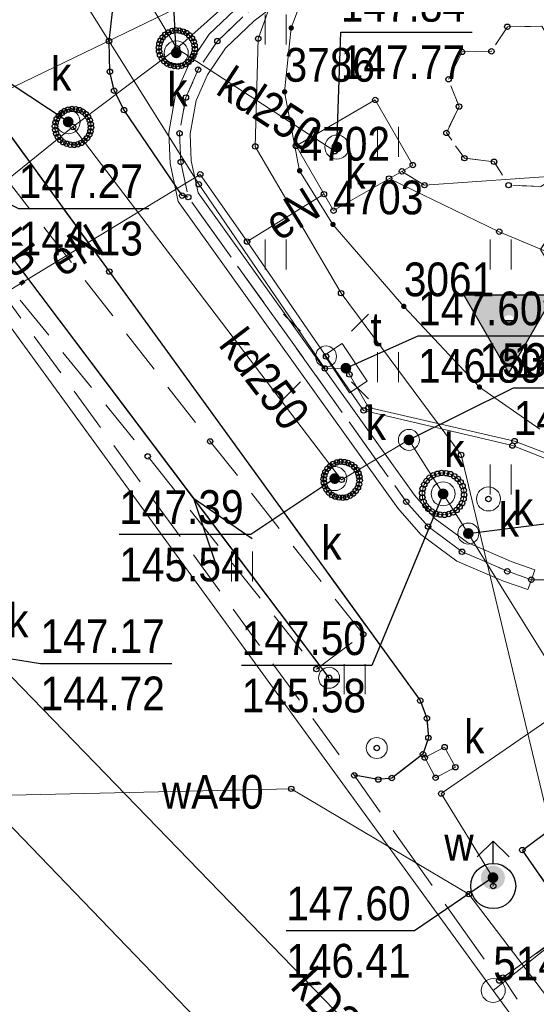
# Model space of a CAD drawing. Header units: metres. Extents: x 5548743 to 5556416, y 5707500 to 5714000.
# Tile 198 of 244: x 5554426 to 5554443, y 5710478 to 5710511. Entities that reach past the tile are written whole.
import ezdxf
from ezdxf.enums import TextEntityAlignment as Align

# ---------------------------------------------------------------- set-up
doc = ezdxf.new("R2010")
doc.units = ezdxf.units.M
for name, pattern in [('1.5_0.75', [2.25, 1.5, -0.75]), ('2.25_0.75', [3, 2.25, -0.75]), ('219-1000', [0]), ('suep_nn_1000', [0])]:
    doc.linetypes.add(name, pattern=pattern)
doc.layers.get('0').update_dxf_attribs({"color": 2, "lineweight": 5})
doc.styles.get("Standard").update_dxf_attribs({"font": 'Working1250', "width": 0.75})
doc.linetypes.add('otdn_1000', pattern='A,7,0,[21,ksztalty.shx,S=0.7,R=0,X=0,Y=0]', length=7)

# ---------------------------------------------------------------- blocks, each defined once
blk = doc.blocks.new('203')
at = {"linetype": 'Continuous', "lineweight": 0}
h = blk.add_hatch(color=0, dxfattribs=at)
edge = h.paths.add_edge_path()
edge.add_arc((0, 0), 0.09, 0, 360)
blk = doc.blocks.new('202')
at = {"color": 0, "linetype": 'Continuous', "lineweight": 0}
blk.add_circle((0, 0), 0.4, dxfattribs=at)
blk = doc.blocks.new('SUWH')
at = {"color": 0, "linetype": 'Continuous'}
for p in [(-0.531, 0.969), (0, 0.75), (0.531, 0.969)]:
    blk.add_line(p, (0, 1.5), dxfattribs=at)
blk.add_circle((0, 0), 0.75, dxfattribs=at)
blk = doc.blocks.new('US25')
at = {"linetype": 'Continuous', "lineweight": 13}
h = blk.add_hatch(color=0, dxfattribs=at)
edge = h.paths.add_edge_path()
edge.add_arc((0, 0), 0.4, 0, 360)
blk = doc.blocks.new('PW01')
at = {"linetype": 'Continuous', "lineweight": 13}
h = blk.add_hatch(color=0, dxfattribs=at)
edge = h.paths.add_edge_path()
edge.add_arc((0, 0), 0.18, 0, 360)
blk = doc.blocks.new('US15')
at = {"color": 0, "linetype": 'Continuous', "lineweight": 13}
blk.add_circle((0, 0), 0.35, dxfattribs=at)
blk = doc.blocks.new('TU04')
at = {"color": 0, "linetype": 'Continuous', "lineweight": 13}
for p, q in [((0, 0), (0, 1)), ((0.7, 0), (0.7, 1))]:
    blk.add_line(p, q, dxfattribs=at)
blk = doc.blocks.new('SM01')
at = {"color": 0, "linetype": 'Continuous', "lineweight": 13}
for p, q in [((-0.848, 0.848), (-1.414, 1.414)), ((0.849, 0.848), (1.414, 1.414)), ((-0.848, -0.849), (-1.414, -1.414)), ((0.849, -0.849), (1.414, -1.414))]:
    blk.add_line(p, q, dxfattribs=at)
blk.add_circle((0, 0), 0.35, dxfattribs=at)
blk = doc.blocks.new('US22')
at = {"color": 0, "linetype": 'Continuous', "lineweight": 0}
blk.add_circle((0, 0), 0.4, dxfattribs=at)
blk = doc.blocks.new('US20')
at = {"color": 0, "linetype": 'Continuous', "lineweight": 13}
for p, q in [((-0.75, -0.35), (-0.75, 0.35)), ((-0.75, 0.35), (0.75, 0.35)), ((0.75, -0.35), (0.75, 0.35)), ((-0.75, -0.35), (0.75, -0.35))]:
    blk.add_line(p, q, dxfattribs=at)
blk = doc.blocks.new('SUEP1')
at = {"color": 0, "linetype": 'Continuous'}
for p, q in [((7.5, 0), (5.25, 0.75)), ((22.5, 0), (20.25, 0.75)), ((0, 0), (7.5, 0)), ((7.5, 0), (5.25, -0.75)), ((7.5, 0), (22.5, 0)), ((22.5, 0), (20.25, -0.75))]:
    blk.add_line(p, q, dxfattribs=at)
blk = doc.blocks.new('PIKIETAW1891')
at = {"color": 0}
blk.add_circle((0, 0), 0.09, dxfattribs=at)
blk = doc.blocks.new('OSHB')
h = blk.add_hatch(color=0)
edge = h.paths.add_edge_path()
edge.add_arc((0, 0), 0.188, 0, 180)
edge.add_arc((0, 0), 0.188, 180, 0)
h.paths.add_polyline_path([(-0.001, -1.732), (-1.501, 0.866), (1.499, 0.866)])
at = {"color": 0, "linetype": 'CONTINUOUS'}
for points in [[(-0.001, -1.732), (-1.501, 0.866), (1.499, 0.866)], [(0.188, 0), (-0.188, 0)]]:
    blk.add_lwpolyline(points, close=True, dxfattribs=at)

msp = doc.modelspace()

# ---------------------------------------------------------------- linework, layer by layer
at = {"layer": '218-kontur użytku gruntowego', "color": 3, "linetype": 'CONTINUOUS', "lineweight": 18, "flags": 128}
for points in [[(5554435.47, 5710512.67), (5554434.75, 5710510.76)], [(5554434.75, 5710510.76), (5554435.47, 5710512.67)], [(5554434.75, 5710510.76), (5554434.53, 5710508.63)], [(5554434.53, 5710508.63), (5554434.75, 5710510.76)], [(5554434.53, 5710508.63), (5554435.03, 5710506)], [(5554435.03, 5710506), (5554434.53, 5710508.63)], [(5554441.48, 5710478.68), (5554421.11, 5710506.67)], [(5554421.11, 5710506.67), (5554441.48, 5710478.68)], [(5554435.03, 5710506), (5554436.14, 5710504.21)], [(5554436.14, 5710504.21), (5554435.03, 5710506)], [(5554436.14, 5710504.21), (5554438.5, 5710501.48)], [(5554438.5, 5710501.48), (5554436.14, 5710504.21)], [(5554438.5, 5710501.48), (5554441.02, 5710498.79)], [(5554441.02, 5710498.79), (5554438.5, 5710501.48)], [(5554441.02, 5710498.79), (5554443.03, 5710497.39)], [(5554443.03, 5710497.39), (5554441.02, 5710498.79)], [(5554449.34, 5710467.9), (5554441.48, 5710478.68)], [(5554441.48, 5710478.68), (5554449.34, 5710467.9)]]:
    msp.add_lwpolyline(points, dxfattribs=at)
at = {"layer": '219-działka ewidencyjna', "color": 7, "linetype": '219-1000', "lineweight": 18, "flags": 128}
for points in [[(5554436.97, 5710514.35), (5554421.11, 5710506.67)], [(5554435.47, 5710512.67), (5554434.75, 5710510.76)], [(5554434.75, 5710510.76), (5554434.53, 5710508.63)], [(5554434.53, 5710508.63), (5554435.03, 5710506)], [(5554421.11, 5710506.67), (5554441.48, 5710478.68)], [(5554435.03, 5710506), (5554436.14, 5710504.21)], [(5554436.14, 5710504.21), (5554438.5, 5710501.48)], [(5554438.5, 5710501.48), (5554441.02, 5710498.79)], [(5554441.02, 5710498.79), (5554443.03, 5710497.39)], [(5554441.48, 5710478.68), (5554444.93, 5710481.42)], [(5554441.48, 5710478.68), (5554449.34, 5710467.9)]]:
    msp.add_lwpolyline(points, dxfattribs=at)
at = {"layer": '312-budynek ewidencyjny', "color": 7, "linetype": 'CONTINUOUS', "lineweight": 35, "flags": 128}
msp.add_lwpolyline([(5554424.08, 5710485.53), (5554441.35, 5710467.59)], dxfattribs=at)
at = {"layer": 'chodnik', "color": 7, "linetype": '1.5_0.75', "lineweight": 18, "flags": 128}
for points in [[(5554428.68, 5710510.32), (5554428.71, 5710509.3), (5554428.85, 5710508.67), (5554429.18, 5710508.02), (5554431.12, 5710505.17), (5554431.32, 5710505.12), (5554431.07, 5710506.29), (5554431.03, 5710507.25), (5554431.24, 5710508.44), (5554431.65, 5710509.37), (5554432.29, 5710510.32), (5554433.29, 5710511.27), (5554434, 5710511.81), (5554444.33, 5710517.21), (5554446.4, 5710513.15), (5554444.44, 5710509.96), (5554443.56, 5710510), (5554443.1, 5710510.82), (5554441.95, 5710510.8), (5554441.42, 5710509.98), (5554440.44, 5710509.96), (5554439.99, 5710509.05), (5554440.34, 5710508.14), (5554439.92, 5710507.26), (5554440.52, 5710506.42), (5554441.51, 5710506.3), (5554441.99, 5710505.52), (5554443.06, 5710505.47), (5554444.6, 5710506.4), (5554445.11, 5710507), (5554446.04, 5710505.19), (5554445.25, 5710505.1), (5554444.66, 5710504.35), (5554443.68, 5710504.28), (5554443.05, 5710503.38), (5554443.6, 5710502.46), (5554443.17, 5710501.64), (5554443.67, 5710500.76), (5554444.68, 5710500.67), (5554445.14, 5710499.85), (5554446.21, 5710499.93), (5554446.83, 5710500.71), (5554447.76, 5710500.74), (5554448.26, 5710501.67), (5554447.82, 5710502.52), (5554448.35, 5710503.32), (5554451.99, 5710503.2), (5554454.86, 5710499.22), (5554457.35, 5710501.07), (5554454.72, 5710504.86), (5554456.51, 5710508.06), (5554456.13, 5710508.89), (5554456.44, 5710509.78), (5554456.55, 5710509.97), (5554465.15, 5710514.6), (5554465.57, 5710513.75), (5554467.51, 5710514.73), (5554466.99, 5710515.66), (5554470.4, 5710517.43), (5554474.47, 5710517.35), (5554476.66, 5710520.72), (5554484.57, 5710525.04), (5554485.07, 5710524.1), (5554486.93, 5710525.13), (5554486.48, 5710526.01), (5554497.58, 5710531.99), (5554498.19, 5710531.86), (5554498.78, 5710531.64), (5554499.18, 5710531.28), (5554502.01, 5710533.41), (5554501.83, 5710533.8), (5554501.84, 5710534.12), (5554502.03, 5710534.42), (5554509.05, 5710539.4), (5554508.94, 5710540.48), (5554508.06, 5710540.87), (5554508.43, 5710541.64), (5554507.85, 5710542.54), (5554506.95, 5710542.6), (5554506.5, 5710543.63), (5554491.87, 5710538.69), (5554484.57, 5710536.26), (5554478.34, 5710534.15), (5554478.09, 5710534.93), (5554474.12, 5710533.41), (5554474.36, 5710532.77), (5554472.05, 5710531.84), (5554446.11, 5710521.62), (5554445.81, 5710522.28), (5554442.07, 5710520.41), (5554442.42, 5710519.81), (5554435.85, 5710516.32), (5554433.79, 5710515.24), (5554429.41, 5710512.9), (5554429.18, 5710512.41), (5554428.8, 5710511.3)], [(5554437.15, 5710490.55), (5554432.05, 5710496.98), (5554422.36, 5710509.47), (5554421.46, 5710509.6), (5554420.38, 5710509.5), (5554419.59, 5710509.15), (5554418.66, 5710508.44), (5554415.59, 5710505.91), (5554409.45, 5710500.57), (5554404.82, 5710496.31), (5554400.04, 5710491.86), (5554394.81, 5710486.8), (5554391.79, 5710483.61), (5554387, 5710478.15), (5554384.28, 5710474.43), (5554382.01, 5710470.84), (5554378.32, 5710464.72), (5554374.62, 5710458.51), (5554377.15, 5710457.63), (5554385.2, 5710472.46), (5554387.51, 5710476.07), (5554392.97, 5710482.46), (5554396.23, 5710486), (5554401.48, 5710491.07), (5554406.02, 5710495.3), (5554411.08, 5710499.95), (5554417, 5710505.06), (5554420.68, 5710508.04), (5554421.88, 5710506.39), (5554429.97, 5710496.48), (5554435.59, 5710489.39)], [(5554534.68, 5710444.02), (5554533.44, 5710447.83), (5554532.74, 5710450.32), (5554532.25, 5710453.02), (5554531.99, 5710455.98), (5554532.08, 5710458.09), (5554525.34, 5710462.38), (5554524.61, 5710462.94), (5554522.83, 5710461.38), (5554527.34, 5710458.21), (5554523.68, 5710452.82), (5554522.68, 5710451.26), (5554522.17, 5710451.09), (5554521.72, 5710451.23), (5554520.3, 5710452.13), (5554518.05, 5710448.36), (5554519.95, 5710447.14), (5554517.57, 5710443.57), (5554517.24, 5710443.09), (5554516.84, 5710442.79), (5554516.38, 5710442.77), (5554515.07, 5710443.57), (5554513.04, 5710440.34), (5554514.26, 5710439.58), (5554514.56, 5710439.21), (5554514.45, 5710438.79), (5554514.05, 5710438.35), (5554513.16, 5710438.21), (5554511.84, 5710438.35), (5554499.44, 5710441.37), (5554492.31, 5710443.8), (5554488.5, 5710446.13), (5554485.15, 5710442.98), (5554480.02, 5710444.15), (5554476.84, 5710445.73), (5554473, 5710448.34), (5554458, 5710461.89), (5554454.24, 5710466.61), (5554453.01, 5710470.45), (5554451.89, 5710471.93), (5554444.93, 5710481.42), (5554444.35, 5710480.94), (5554441.8, 5710479.11), (5554450.83, 5710465.49), (5554462.77, 5710454.82), (5554472.06, 5710446.49), (5554474.79, 5710444.72), (5554479.98, 5710442.38), (5554485.01, 5710441.4), (5554491.58, 5710441.36), (5554502.71, 5710438.14), (5554511.32, 5710435.72), (5554512.21, 5710435.29), (5554516.44, 5710435.55), (5554519.7, 5710437.6), (5554520.86, 5710439.17), (5554523.35, 5710439.77), (5554534.99, 5710442.97)]]:
    msp.add_lwpolyline(points, close=True, dxfattribs=at)
at = {"layer": 'jezdnia', "color": 7, "linetype": '2.25_0.75', "lineweight": 18, "flags": 128}
for points in [[(5554412.43, 5710514.29), (5554408.24, 5710510.92), (5554418.66, 5710508.44), (5554419.59, 5710509.15), (5554420.38, 5710509.5), (5554421.46, 5710509.6), (5554422.36, 5710509.47), (5554423.16, 5710509.24), (5554423.89, 5710508.85), (5554424.46, 5710508.45), (5554428.69, 5710502.64), (5554439.05, 5710488.34), (5554439.27, 5710487.75), (5554439.32, 5710487.1), (5554439.14, 5710486.55), (5554438.1, 5710485.76), (5554437.65, 5710485.71), (5554436.85, 5710485.85), (5554441.68, 5710479.01), (5554444.19, 5710480.86), (5554442.45, 5710483.36), (5554443.47, 5710484.11), (5554467.28, 5710501.44), (5554488.48, 5710516.77), (5554505.22, 5710528.95), (5554521.64, 5710540.81), (5554534.16, 5710549.88), (5554542.28, 5710555.84), (5554542.73, 5710556.08), (5554548.69, 5710558.31), (5554550.14, 5710558.79), (5554550.8, 5710559.03), (5554551.51, 5710559.12), (5554552.37, 5710559.08), (5554553.78, 5710558.9), (5554554.78, 5710558.61), (5554555.64, 5710558.2), (5554556.75, 5710557.41), (5554557.27, 5710556.62), (5554557.72, 5710555.64), (5554562.19, 5710557.43), (5554562.14, 5710560.52), (5554558, 5710570.33), (5554557.22, 5710570.54), (5554556.66, 5710571.02), (5554556.14, 5710571.5), (5554555.73, 5710572.18), (5554551.34, 5710570.77), (5554551.5, 5710569.95), (5554551.48, 5710569.22), (5554551.26, 5710568.27), (5554550.9, 5710567.4), (5554550.49, 5710566.63), (5554550, 5710565.93), (5554549.32, 5710565.24), (5554547.89, 5710564.5), (5554545.11, 5710563.32), (5554541.28, 5710561.94), (5554534.34, 5710559.41), (5554531.12, 5710560.98), (5554521.77, 5710557.63), (5554514.14, 5710555.67), (5554512.15, 5710552.94), (5554509.31, 5710551.99), (5554508.96, 5710551.99), (5554508.15, 5710552.25), (5554507.64, 5710552.54), (5554506.95, 5710553.08), (5554506.33, 5710553.74), (5554505.62, 5710554.6), (5554504.27, 5710557.08), (5554503.76, 5710559.81), (5554500.07, 5710560.85), (5554495.64, 5710558.86), (5554496.41, 5710557.66), (5554496.92, 5710556.29), (5554497.23, 5710555.1), (5554497.4, 5710553.9), (5554497.47, 5710552.1), (5554497.29, 5710550.89), (5554497.03, 5710549.78), (5554496.59, 5710548.91), (5554496.04, 5710547.96), (5554495.73, 5710547.56), (5554494.8, 5710547.25), (5554491.67, 5710548.63), (5554486.93, 5710547.1), (5554485.39, 5710546.56), (5554480.26, 5710544.86), (5554478.27, 5710541.32), (5554476.06, 5710540.6), (5554472.16, 5710539.33), (5554470.22, 5710538.71), (5554468.48, 5710538.32), (5554467.02, 5710538.21), (5554465.68, 5710538.2), (5554464.68, 5710538.33), (5554463.62, 5710538.55), (5554462.32, 5710538.98), (5554460.78, 5710539.89), (5554459.64, 5710540.79), (5554459.04, 5710541.45), (5554456.35, 5710545.55), (5554450.55, 5710542.97), (5554450.88, 5710541.78), (5554451.08, 5710540.23), (5554451.01, 5710538.73), (5554450.66, 5710537.42), (5554450.07, 5710535.93), (5554449.39, 5710534.73), (5554448.6, 5710533.68), (5554447.4, 5710532.83), (5554442.88, 5710530.78), (5554440.1, 5710529.43), (5554437.5, 5710528.21), (5554433.01, 5710525.89), (5554428.59, 5710523.58), (5554424.16, 5710521.11), (5554422.19, 5710520.04), (5554421.57, 5710519.67), (5554417.2, 5710517.18), (5554414.65, 5710515.66)], [(5554428.71, 5710509.3), (5554428.68, 5710510.32), (5554428.8, 5710511.3), (5554429.18, 5710512.41), (5554429.41, 5710512.9), (5554429.89, 5710513.58), (5554430.34, 5710514.03), (5554432.33, 5710515.38), (5554437.11, 5710517.92), (5554442.07, 5710520.41), (5554445.81, 5710522.28), (5554447.94, 5710523.14), (5554451.04, 5710524.57), (5554456.41, 5710526.65), (5554473.26, 5710533.11), (5554474.12, 5710533.41), (5554478.09, 5710534.93), (5554483.66, 5710536.94), (5554498.64, 5710542.03), (5554516.16, 5710548.01), (5554516.93, 5710548), (5554517.64, 5710547.84), (5554518.12, 5710547.63), (5554518.49, 5710547.33), (5554518.69, 5710546.82), (5554518.62, 5710546.31), (5554518.49, 5710545.68), (5554518.25, 5710545.11), (5554502.01, 5710533.41), (5554499.18, 5710531.28), (5554480.51, 5710517.72), (5554457.35, 5710501.07), (5554454.86, 5710499.22), (5554446.83, 5710493.37), (5554446.13, 5710492.94), (5554445.39, 5710492.65), (5554444.53, 5710492.46), (5554443.54, 5710492.36), (5554442.75, 5710492.37), (5554441.95, 5710492.65), (5554440.44, 5710493.3), (5554439.31, 5710494.14), (5554438.58, 5710494.97), (5554431.32, 5710505.12), (5554431.12, 5710505.17), (5554429.18, 5710508.02), (5554428.85, 5710508.67)]]:
    msp.add_lwpolyline(points, close=True, dxfattribs=at)
at = {"layer": 'komora podziemna', "color": 34, "linetype": 'CONTINUOUS', "lineweight": 18, "flags": 128}
for points in [[(5554430.78, 5710510.66), (5554430.9, 5710510.68), (5554431.03, 5710510.67), (5554431.15, 5710510.64), (5554431.26, 5710510.59), (5554431.36, 5710510.51), (5554431.44, 5710510.41), (5554431.5, 5710510.3), (5554431.53, 5710510.18), (5554431.54, 5710510.06), (5554431.52, 5710509.93), (5554431.48, 5710509.82), (5554431.41, 5710509.71), (5554431.32, 5710509.62), (5554431.22, 5710509.55), (5554431.1, 5710509.5), (5554430.98, 5710509.48), (5554430.85, 5710509.49), (5554430.73, 5710509.52), (5554430.62, 5710509.57), (5554430.52, 5710509.65), (5554430.44, 5710509.75), (5554430.38, 5710509.86), (5554430.35, 5710509.98), (5554430.34, 5710510.1), (5554430.36, 5710510.23), (5554430.4, 5710510.34), (5554430.47, 5710510.45), (5554430.56, 5710510.54), (5554430.66, 5710510.61)], [(5554427.06, 5710507.03), (5554426.98, 5710507.13), (5554426.92, 5710507.24), (5554426.89, 5710507.36), (5554426.88, 5710507.48), (5554426.9, 5710507.61), (5554426.94, 5710507.72), (5554427.01, 5710507.83), (5554427.1, 5710507.92), (5554427.2, 5710507.99), (5554427.32, 5710508.04), (5554427.44, 5710508.06), (5554427.57, 5710508.05), (5554427.69, 5710508.02), (5554427.8, 5710507.97), (5554427.9, 5710507.89), (5554427.98, 5710507.79), (5554428.04, 5710507.68), (5554428.07, 5710507.56), (5554428.08, 5710507.44), (5554428.06, 5710507.31), (5554428.02, 5710507.2), (5554427.95, 5710507.09), (5554427.86, 5710507), (5554427.76, 5710506.93), (5554427.64, 5710506.88), (5554427.52, 5710506.86), (5554427.39, 5710506.87), (5554427.27, 5710506.9), (5554427.16, 5710506.95)], [(5554436.01, 5710495.27), (5554435.93, 5710495.37), (5554435.87, 5710495.48), (5554435.84, 5710495.6), (5554435.83, 5710495.72), (5554435.85, 5710495.85), (5554435.89, 5710495.96), (5554435.96, 5710496.07), (5554436.05, 5710496.16), (5554436.15, 5710496.23), (5554436.27, 5710496.28), (5554436.39, 5710496.3), (5554436.52, 5710496.29), (5554436.64, 5710496.26), (5554436.75, 5710496.21), (5554436.85, 5710496.13), (5554436.93, 5710496.03), (5554436.99, 5710495.92), (5554437.02, 5710495.8), (5554437.03, 5710495.68), (5554437.01, 5710495.55), (5554436.97, 5710495.44), (5554436.9, 5710495.33), (5554436.81, 5710495.24), (5554436.71, 5710495.17), (5554436.59, 5710495.12), (5554436.47, 5710495.1), (5554436.34, 5710495.11), (5554436.22, 5710495.14), (5554436.11, 5710495.19)], [(5554440.51, 5710495.2), (5554440.49, 5710495.06), (5554440.44, 5710494.92), (5554440.36, 5710494.8), (5554440.26, 5710494.69), (5554440.14, 5710494.61), (5554440, 5710494.56), (5554439.86, 5710494.53), (5554439.71, 5710494.54), (5554439.57, 5710494.57), (5554439.44, 5710494.64), (5554439.32, 5710494.73), (5554439.23, 5710494.84), (5554439.16, 5710494.97), (5554439.12, 5710495.11), (5554439.11, 5710495.26), (5554439.13, 5710495.4), (5554439.18, 5710495.54), (5554439.26, 5710495.66), (5554439.36, 5710495.77), (5554439.48, 5710495.85), (5554439.62, 5710495.9), (5554439.76, 5710495.93), (5554439.91, 5710495.92), (5554440.05, 5710495.89), (5554440.18, 5710495.82), (5554440.3, 5710495.73), (5554440.39, 5710495.62), (5554440.46, 5710495.49), (5554440.5, 5710495.35)]]:
    msp.add_lwpolyline(points, close=True, dxfattribs=at)
at = {"layer": 'komora podziemna', "color": 7, "linetype": 'CONTINUOUS', "lineweight": 18, "flags": 128}
msp.add_lwpolyline([(5554438.8, 5710506.19), (5554436.16, 5710504.67), (5554434.91, 5710506.83), (5554437.55, 5710508.36)], close=True, dxfattribs=at)
at = {"layer": 'krawężnik', "color": 7, "linetype": 'CONTINUOUS', "lineweight": 25, "flags": 128}
for points in [[(5554444.89, 5710481.41), (5554444.19, 5710480.86), (5554442.45, 5710483.36), (5554443.47, 5710484.11), (5554467.28, 5710501.44), (5554488.48, 5710516.77), (5554505.22, 5710528.95), (5554521.64, 5710540.81), (5554534.16, 5710549.88), (5554542.28, 5710555.84), (5554542.73, 5710556.08), (5554548.69, 5710558.31), (5554550.14, 5710558.79), (5554550.8, 5710559.03), (5554551.51, 5710559.12), (5554552.37, 5710559.08), (5554553.78, 5710558.9), (5554554.78, 5710558.61), (5554555.64, 5710558.2), (5554556.75, 5710557.41), (5554557.27, 5710556.62), (5554557.72, 5710555.64)], [(5554480.51, 5710517.72), (5554457.35, 5710501.07), (5554454.86, 5710499.22), (5554446.83, 5710493.37), (5554446.13, 5710492.94), (5554445.39, 5710492.65), (5554444.53, 5710492.46), (5554443.54, 5710492.36), (5554442.75, 5710492.37)], [(5554431.32, 5710505.12), (5554431.12, 5710505.17), (5554429.18, 5710508.02), (5554428.85, 5710508.67), (5554428.71, 5710509.3), (5554428.68, 5710510.32), (5554428.8, 5710511.3)], [(5554418.66, 5710508.44), (5554419.59, 5710509.15), (5554420.38, 5710509.5), (5554421.46, 5710509.6), (5554422.36, 5710509.47), (5554423.16, 5710509.24), (5554423.89, 5710508.85), (5554424.46, 5710508.45), (5554428.69, 5710502.64), (5554439.05, 5710488.34), (5554439.27, 5710487.75), (5554439.32, 5710487.1), (5554439.14, 5710486.55), (5554438.1, 5710485.76), (5554437.65, 5710485.71), (5554436.85, 5710485.85)]]:
    msp.add_lwpolyline(points, dxfattribs=at)
at = {"layer": 'przewód elektroenergetyczny niskiego napięcia', "color": 1, "linetype": 'suep_nn_1000', "lineweight": 18, "flags": 128}
msp.add_lwpolyline([(5554436.01, 5710489.1), (5554409.56, 5710524.2)], dxfattribs=at)
at = {"layer": 'przewód elektroenergetyczny podziemny', "color": 1, "linetype": 'CONTINUOUS', "lineweight": 18, "flags": 128}
for points in [[(5554422.9, 5710505.8), (5554425.03, 5710501.82), (5554431.72, 5710505.88), (5554433.28, 5710503.64)], [(5554433.28, 5710503.64), (5554435.84, 5710505.22)], [(5554433.28, 5710503.64), (5554435.91, 5710499.81), (5554437.16, 5710498.01), (5554442.12, 5710496.84), (5554447.34, 5710494.78), (5554449.63, 5710491.59)]]:
    msp.add_lwpolyline(points, dxfattribs=at)
at = {"layer": 'przewód kanalizacyjny', "color": 34, "linetype": 'CONTINUOUS', "lineweight": 18, "flags": 128}
for points in [[(5554430.94, 5710510.08), (5554421.93, 5710525.08), (5554420.92, 5710527.11), (5554423.38, 5710535.95), (5554436.54, 5710550.44)], [(5554430.94, 5710510.08), (5554437.1, 5710515.57), (5554446.82, 5710520.78), (5554476.49, 5710532.2)], [(5554427.48, 5710507.46), (5554436.43, 5710495.7), (5554438.67, 5710497.03), (5554439.81, 5710495.23), (5554440.65, 5710493.91), (5554443.63, 5710489.11), (5554469.09, 5710507.45), (5554490.58, 5710523.05)], [(5554427.48, 5710507.46), (5554430.94, 5710510.08)], [(5554430.94, 5710510.08), (5554436.2, 5710506.65)], [(5554379.66, 5710459.07), (5554386.69, 5710468.4), (5554404.17, 5710488.33), (5554424.63, 5710505.18), (5554427.48, 5710507.46)], [(5554424.73, 5710489.84), (5554442.08, 5710471.95), (5554441.35, 5710467.59)]]:
    msp.add_lwpolyline(points, dxfattribs=at)
at = {"layer": 'przewód telekomunikacyjny podziemny', "color": 30, "linetype": 'CONTINUOUS', "lineweight": 18, "flags": 128}
for points in [[(5554421.13, 5710522.34), (5554431.67, 5710505.55), (5554435.87, 5710499.41), (5554436.57, 5710499.42), (5554436.69, 5710499.21), (5554437.33, 5710498.11), (5554442.19, 5710496.99), (5554448.08, 5710494.74), (5554450.27, 5710491.85)], [(5554435.86, 5710515.77), (5554434.21, 5710511.99), (5554433.65, 5710510.4), (5554433.55, 5710506.81), (5554436.41, 5710501.92), (5554440.41, 5710496.53), (5554444.01, 5710481.48), (5554457.17, 5710461.27), (5554472.38, 5710447.38), (5554480.61, 5710442.82), (5554488.24, 5710441.11), (5554491.73, 5710441.17), (5554511.98, 5710435.78), (5554517, 5710436.6), (5554521.87, 5710438.39), (5554531.76, 5710444.54)], [(5554438.44, 5710505.98), (5554439.19, 5710505.52), (5554450.31, 5710506.3)]]:
    msp.add_lwpolyline(points, dxfattribs=at)
at = {"layer": 'przewód wodociągowy', "color": 5, "linetype": 'CONTINUOUS', "lineweight": 18, "flags": 128}
for points in [[(5554453.15, 5710494.76), (5554449.36, 5710500.78), (5554448.31, 5710501.2), (5554441.68, 5710503.97), (5554438.01, 5710505.74)], [(5554453.15, 5710494.76), (5554444.51, 5710488.52), (5554439.75, 5710485.24), (5554441.47, 5710482.44), (5554441.48, 5710482.16)], [(5554453.7, 5710469.52), (5554449.63, 5710470.11), (5554440.67, 5710481.89), (5554434.75, 5710485.4), (5554424.43, 5710485.17)]]:
    msp.add_lwpolyline(points, dxfattribs=at)
at = {"layer": 'rzedna-Atr2', "color": 7, "flags": 128}
for points in [[(5554430.92, 5710509.93), (5554430.54, 5710517.6), (5554426.114, 5710517.6)], [(5554436.27, 5710506.79), (5554436.4, 5710510.62), (5554440.778, 5710510.62)], [(5554427.32, 5710507.63), (5554425.39, 5710508.91), (5554421.059, 5710508.91)], [(5554424.54, 5710505.3), (5554425.67, 5710504.74), (5554430.008, 5710504.74)], [(5554436.57, 5710499.42), (5554438.98, 5710500.5), (5554443.255, 5710500.5)], [(5554438.67, 5710497.03), (5554442.16, 5710498.76), (5554446.491, 5710498.76)], [(5554436.2, 5710495.74), (5554433.4, 5710493.88), (5554429.022, 5710493.88)], [(5554439.81, 5710495.23), (5554437.43, 5710489.51), (5554433.099, 5710489.51)], [(5554440.65, 5710493.91), (5554443.28, 5710494.24), (5554447.61, 5710494.24)], [(5554424.73, 5710489.84), (5554426.4, 5710489.58), (5554430.778, 5710489.58)], [(5554441.47, 5710482.44), (5554438.86, 5710480.67), (5554434.585, 5710480.67)]]:
    msp.add_lwpolyline(points, dxfattribs=at)
at = {"layer": 'trawnik', "color": 7, "linetype": '1.5_0.75', "lineweight": 18, "flags": 128}
for points in [[(5554441.51, 5710506.3), (5554440.52, 5710506.42), (5554439.92, 5710507.26), (5554440.34, 5710508.14), (5554439.99, 5710509.05), (5554440.44, 5710509.96), (5554441.42, 5710509.98), (5554441.95, 5710510.8), (5554443.1, 5710510.82), (5554443.56, 5710510), (5554444.44, 5710509.96), (5554446.4, 5710513.15), (5554444.33, 5710517.21), (5554434, 5710511.81), (5554433.29, 5710511.27), (5554432.29, 5710510.32), (5554431.65, 5710509.37), (5554431.24, 5710508.44), (5554431.03, 5710507.25), (5554431.07, 5710506.29), (5554431.32, 5710505.12), (5554438.58, 5710494.97), (5554439.31, 5710494.14), (5554440.44, 5710493.3), (5554441.95, 5710492.65), (5554442.75, 5710492.37), (5554443.54, 5710492.36), (5554444.53, 5710492.46), (5554445.39, 5710492.65), (5554446.13, 5710492.94), (5554446.83, 5710493.37), (5554454.86, 5710499.22), (5554451.99, 5710503.2), (5554448.35, 5710503.32), (5554447.82, 5710502.52), (5554448.26, 5710501.67), (5554447.76, 5710500.74), (5554446.83, 5710500.71), (5554446.21, 5710499.93), (5554445.14, 5710499.85), (5554444.68, 5710500.67), (5554443.67, 5710500.76), (5554443.17, 5710501.64), (5554443.6, 5710502.46), (5554443.05, 5710503.38), (5554443.68, 5710504.28), (5554444.66, 5710504.35), (5554445.25, 5710505.1), (5554446.04, 5710505.19), (5554445.11, 5710507), (5554444.6, 5710506.4), (5554443.06, 5710505.47), (5554441.99, 5710505.52)], [(5554418.66, 5710508.44), (5554420.17, 5710508.62), (5554420.97, 5710509.27), (5554421.33, 5710508.79), (5554420.68, 5710508.04), (5554421.88, 5710506.39), (5554436.85, 5710485.85), (5554437.65, 5710485.71), (5554438.1, 5710485.76), (5554439.14, 5710486.55), (5554439.32, 5710487.1), (5554439.27, 5710487.75), (5554439.05, 5710488.34), (5554428.69, 5710502.64), (5554424.46, 5710508.45), (5554423.89, 5710508.85), (5554423.16, 5710509.24), (5554422.36, 5710509.47), (5554421.46, 5710509.6), (5554420.38, 5710509.5), (5554419.59, 5710509.15)]]:
    msp.add_lwpolyline(points, close=True, dxfattribs=at)
at = {"layer": 'właz do komory lub kanału', "color": 7, "linetype": 'CONTINUOUS', "lineweight": 18, "flags": 128}
msp.add_lwpolyline([(5554439.2, 5710486.44), (5554439.86, 5710486.79), (5554440.22, 5710486.12), (5554439.56, 5710485.77)], close=True, dxfattribs=at)
at = {"layer": 'ściana oporowa (linia)', "color": 0, "linetype": 'otdn_1000', "lineweight": 18}
for p, q in [((5554433.062, 5710511.538), (5554432.02, 5710510.549)), ((5554432.02, 5710510.549), (5554431.341, 5710509.54)), ((5554431.341, 5710509.54), (5554430.9, 5710508.543)), ((5554430.9, 5710508.543), (5554430.677, 5710507.274)), ((5554430.677, 5710507.274), (5554430.72, 5710506.246)), ((5554430.72, 5710506.246), (5554430.987, 5710504.973)), ((5554430.987, 5710504.973), (5554438.306, 5710494.752)), ((5554438.306, 5710494.752), (5554439.07, 5710493.88)), ((5554439.07, 5710493.88), (5554440.263, 5710492.993)), ((5554440.263, 5710492.993), (5554441.823, 5710492.324)), ((5554441.823, 5710492.324), (5554442.634, 5710492.04)), ((5554442.634, 5710492.04), (5554442.75, 5710492.37))]:
    msp.add_line(p, q, dxfattribs=at)
at = {"layer": 'ściana oporowa (linia)', "color": 0, "lineweight": 18}
for p, q in [((5554434.189, 5710511.513), (5554433.518, 5710511.002)), ((5554433.518, 5710511.002), (5554432.56, 5710510.091)), ((5554432.56, 5710510.091), (5554431.959, 5710509.2)), ((5554431.959, 5710509.2), (5554431.58, 5710508.337)), ((5554431.58, 5710508.337), (5554431.383, 5710507.226)), ((5554431.383, 5710507.226), (5554431.42, 5710506.334)), ((5554431.42, 5710506.334), (5554431.653, 5710505.267)), ((5554431.653, 5710505.267), (5554438.854, 5710495.188)), ((5554438.854, 5710495.188), (5554439.55, 5710494.4)), ((5554439.55, 5710494.4), (5554440.617, 5710493.607)), ((5554440.617, 5710493.607), (5554442.077, 5710492.976)), ((5554442.077, 5710492.976), (5554442.866, 5710492.7)), ((5554442.866, 5710492.7), (5554442.75, 5710492.37))]:
    msp.add_line(p, q, dxfattribs=at)

# ---------------------------------------------------------------- block references
at = {"layer": '202-punkt graniczny', "color": 7, "linetype": 'CONTINUOUS', "lineweight": 18}
msp.add_blockref('202', (5554441.48, 5710478.68), dxfattribs=at)
at = {"layer": '203-punkt graniczny', "color": 7, "linetype": 'CONTINUOUS', "lineweight": 18}
for p in [(5554434.75, 5710510.76), (5554434.53, 5710508.63), (5554435.03, 5710506), (5554436.14, 5710504.21), (5554438.5, 5710501.48), (5554441.02, 5710498.79)]:
    msp.add_blockref('203', p, dxfattribs=at)
at = {"layer": 'hydrant', "color": 5, "linetype": 'CONTINUOUS', "lineweight": 18}
msp.add_blockref('SUWH', (5554441.48, 5710482.16), dxfattribs=at)
at = {"layer": 'latarnia', "color": 7, "linetype": 'CONTINUOUS', "lineweight": 18}
msp.add_blockref('SM01', (5554435.91, 5710499.81), dxfattribs=at)
at = {"layer": 'Podstawowa osnowa wysokościowa bazowa', "color": 7, "linetype": 'CONTINUOUS', "lineweight": 13}
msp.add_blockref('OSHB', (5554442, 5710501), dxfattribs=at)
at = {"layer": 'przewód elektroenergetyczny niskiego napięcia', "color": 1, "linetype": 'CONTINUOUS', "lineweight": 18, "rotation": 127}
msp.add_blockref('SUEP1', (5554436.01, 5710489.1), dxfattribs=at)
at = {"layer": 'Punkt roboczy BDOT GESUT K1', "color": 6, "linetype": 'CONTINUOUS', "lineweight": 18}
for p in [(5554441.95, 5710510.8), (5554441.95, 5710510.8), (5554430.47, 5710510.45), (5554430.56, 5710510.54), (5554430.66, 5710510.61), (5554430.78, 5710510.66), (5554430.9, 5710510.68), (5554431.03, 5710510.67), (5554431.15, 5710510.64), (5554431.26, 5710510.59), (5554431.36, 5710510.51), (5554431.44, 5710510.41), (5554428.68, 5710510.32), (5554428.68, 5710510.32), (5554428.68, 5710510.32), (5554430.34, 5710510.1), (5554430.36, 5710510.23), (5554430.4, 5710510.34), (5554430.94, 5710510.08), (5554430.94, 5710510.08), (5554430.94, 5710510.08), (5554430.94, 5710510.08), (5554431.5, 5710510.3), (5554431.53, 5710510.18), (5554432.29, 5710510.32), (5554432.29, 5710510.32), (5554432.29, 5710510.32), (5554433.65, 5710510.4), (5554430.35, 5710509.98), (5554430.38, 5710509.86), (5554430.92, 5710509.93), (5554430.92, 5710509.93), (5554431.48, 5710509.82), (5554431.52, 5710509.93), (5554431.54, 5710510.06), (5554440.44, 5710509.96), (5554440.44, 5710509.96), (5554441.42, 5710509.98), (5554441.42, 5710509.98), (5554430.44, 5710509.75), (5554430.52, 5710509.65), (5554430.62, 5710509.57), (5554430.73, 5710509.52), (5554430.85, 5710509.49), (5554430.98, 5710509.48), (5554431.1, 5710509.5), (5554431.22, 5710509.55), (5554431.32, 5710509.62), (5554431.41, 5710509.71), (5554428.71, 5710509.3), (5554428.71, 5710509.3), (5554428.71, 5710509.3), (5554431.65, 5710509.37), (5554431.65, 5710509.37), (5554431.65, 5710509.37), (5554439.99, 5710509.05), (5554439.99, 5710509.05), (5554428.85, 5710508.67), (5554428.85, 5710508.67), (5554428.85, 5710508.67), (5554431.24, 5710508.44), (5554431.24, 5710508.44), (5554431.24, 5710508.44), (5554437.55, 5710508.36), (5554440.34, 5710508.14), (5554440.34, 5710508.14), (5554427.01, 5710507.83), (5554427.1, 5710507.92), (5554427.2, 5710507.99), (5554427.32, 5710508.04), (5554427.44, 5710508.06), (5554427.57, 5710508.05), (5554427.69, 5710508.02), (5554427.8, 5710507.97), (5554427.9, 5710507.89), (5554427.98, 5710507.79), (5554429.18, 5710508.02), (5554429.18, 5710508.02), (5554429.18, 5710508.02), (5554426.88, 5710507.48), (5554426.9, 5710507.61), (5554426.94, 5710507.72), (5554427.32, 5710507.63), (5554427.32, 5710507.63), (5554427.48, 5710507.46), (5554427.48, 5710507.46), (5554427.48, 5710507.46), (5554428.04, 5710507.68), (5554428.07, 5710507.56), (5554426.89, 5710507.36), (5554426.92, 5710507.24), (5554426.98, 5710507.13), (5554428.02, 5710507.2), (5554428.06, 5710507.31), (5554428.08, 5710507.44), (5554431.03, 5710507.25), (5554431.03, 5710507.25), (5554431.03, 5710507.25), (5554439.92, 5710507.26), (5554439.92, 5710507.26), (5554427.06, 5710507.03), (5554427.16, 5710506.95), (5554427.27, 5710506.9), (5554427.39, 5710506.87), (5554427.52, 5710506.86), (5554427.64, 5710506.88), (5554427.76, 5710506.93), (5554427.86, 5710507), (5554427.95, 5710507.09), (5554433.55, 5710506.81), (5554434.91, 5710506.83), (5554436.2, 5710506.65), (5554436.27, 5710506.79), (5554436.27, 5710506.79), (5554431.07, 5710506.29), (5554431.07, 5710506.29), (5554431.07, 5710506.29), (5554438.8, 5710506.19), (5554440.52, 5710506.42), (5554440.52, 5710506.42), (5554441.51, 5710506.3), (5554441.51, 5710506.3), (5554431.72, 5710505.88), (5554438.44, 5710505.98), (5554431.67, 5710505.55), (5554438.01, 5710505.74), (5554439.19, 5710505.52), (5554441.99, 5710505.52), (5554441.99, 5710505.52), (5554431.12, 5710505.17), (5554431.12, 5710505.17), (5554431.12, 5710505.17), (5554435.84, 5710505.22), (5554431.32, 5710505.12), (5554431.32, 5710505.12), (5554431.32, 5710505.12), (5554431.32, 5710505.12), (5554431.32, 5710505.12), (5554436.16, 5710504.67), (5554441.68, 5710503.97), (5554433.28, 5710503.64), (5554433.28, 5710503.64), (5554433.28, 5710503.64), (5554428.69, 5710502.64), (5554428.69, 5710502.64), (5554428.69, 5710502.64), (5554436.41, 5710501.92), (5554435.91, 5710499.81), (5554435.91, 5710499.81), (5554435.87, 5710499.41), (5554436.57, 5710499.42), (5554436.57, 5710499.42), (5554436.57, 5710499.42), (5554436.69, 5710499.21), (5554437.16, 5710498.01), (5554437.33, 5710498.11), (5554432.05, 5710496.98), (5554438.67, 5710497.03), (5554438.67, 5710497.03), (5554438.67, 5710497.03), (5554442.19, 5710496.99), (5554442.12, 5710496.84), (5554429.97, 5710496.48), (5554436.39, 5710496.3), (5554440.41, 5710496.53), (5554435.96, 5710496.07), (5554436.05, 5710496.16), (5554436.15, 5710496.23), (5554436.27, 5710496.28), (5554436.52, 5710496.29), (5554436.64, 5710496.26), (5554436.75, 5710496.21), (5554436.85, 5710496.13), (5554436.93, 5710496.03), (5554435.83, 5710495.72), (5554435.85, 5710495.85), (5554435.89, 5710495.96), (5554436.2, 5710495.74), (5554436.2, 5710495.74), (5554436.43, 5710495.7), (5554436.99, 5710495.92), (5554437.02, 5710495.8), (5554437.03, 5710495.68), (5554439.26, 5710495.66), (5554439.36, 5710495.77), (5554439.48, 5710495.85), (5554439.62, 5710495.9), (5554439.76, 5710495.93), (5554439.91, 5710495.92), (5554440.05, 5710495.89), (5554440.18, 5710495.82), (5554440.3, 5710495.73), (5554435.84, 5710495.6), (5554435.87, 5710495.48), (5554435.93, 5710495.37), (5554436.9, 5710495.33), (5554436.97, 5710495.44), (5554437.01, 5710495.55), (5554439.13, 5710495.4), (5554439.18, 5710495.54), (5554440.39, 5710495.62), (5554440.46, 5710495.49), (5554440.5, 5710495.35), (5554436.01, 5710495.27), (5554436.11, 5710495.19), (5554436.22, 5710495.14), (5554436.34, 5710495.11), (5554436.47, 5710495.1), (5554436.59, 5710495.12), (5554436.71, 5710495.17), (5554436.81, 5710495.24), (5554439.11, 5710495.26), (5554439.12, 5710495.11), (5554439.81, 5710495.23), (5554439.81, 5710495.23), (5554439.81, 5710495.23), (5554440.49, 5710495.06), (5554440.51, 5710495.2), (5554441.32, 5710495.06), (5554438.58, 5710494.97), (5554438.58, 5710494.97), (5554438.58, 5710494.97), (5554439.16, 5710494.97), (5554439.23, 5710494.84), (5554439.32, 5710494.73), (5554440.26, 5710494.69), (5554440.36, 5710494.8), (5554440.44, 5710494.92), (5554439.44, 5710494.64), (5554439.57, 5710494.57), (5554439.71, 5710494.54), (5554439.86, 5710494.53), (5554440, 5710494.56), (5554440.14, 5710494.61), (5554439.31, 5710494.14), (5554439.31, 5710494.14), (5554439.31, 5710494.14), (5554440.65, 5710493.91), (5554440.65, 5710493.91), (5554440.65, 5710493.91), (5554440.44, 5710493.3), (5554440.44, 5710493.3), (5554440.44, 5710493.3), (5554441.95, 5710492.65), (5554441.95, 5710492.65), (5554441.95, 5710492.65), (5554442.75, 5710492.37), (5554442.75, 5710492.37), (5554442.75, 5710492.37), (5554442.75, 5710492.37), (5554437.15, 5710490.55), (5554435.59, 5710489.39), (5554436.01, 5710489.1), (5554436.01, 5710489.1), (5554439.05, 5710488.34), (5554439.05, 5710488.34), (5554439.05, 5710488.34), (5554439.27, 5710487.75), (5554439.27, 5710487.75), (5554439.27, 5710487.75), (5554439.32, 5710487.1), (5554439.32, 5710487.1), (5554439.32, 5710487.1), (5554439.86, 5710486.79), (5554437.6, 5710486.76), (5554439.14, 5710486.55), (5554439.14, 5710486.55), (5554439.14, 5710486.55), (5554439.2, 5710486.44), (5554436.85, 5710485.85), (5554436.85, 5710485.85), (5554436.85, 5710485.85), (5554440.22, 5710486.12), (5554437.65, 5710485.71), (5554437.65, 5710485.71), (5554437.65, 5710485.71), (5554438.1, 5710485.76), (5554438.1, 5710485.76), (5554438.1, 5710485.76), (5554439.56, 5710485.77), (5554434.75, 5710485.4), (5554439.75, 5710485.24), (5554442.45, 5710483.36), (5554442.45, 5710483.36), (5554441.47, 5710482.44), (5554441.47, 5710482.44), (5554441.47, 5710482.44), (5554440.67, 5710481.89), (5554441.48, 5710482.16), (5554441.48, 5710482.16), (5554441.68, 5710479.01), (5554441.8, 5710479.11)]:
    msp.add_blockref('PIKIETAW1891', p, dxfattribs=at)
at = {"layer": 'rzedna', "color": 7, "linetype": 'CONTINUOUS', "lineweight": 18}
for p in [(5554430.92, 5710509.93), (5554427.32, 5710507.63), (5554436.27, 5710506.79), (5554436.57, 5710499.42), (5554438.67, 5710497.03), (5554436.2, 5710495.74), (5554439.81, 5710495.23), (5554440.65, 5710493.91), (5554441.47, 5710482.44)]:
    msp.add_blockref('PW01', p, dxfattribs=at)
at = {"layer": 'studnia kanalizacyjna', "color": 34, "linetype": 'CONTINUOUS', "lineweight": 18}
for p in [(5554438.67, 5710497.03), (5554440.65, 5710493.91)]:
    msp.add_blockref('US15', p, dxfattribs=at)
at = {"layer": 'szafa telekomunikacyjna lub kontener', "color": 30, "linetype": 'CONTINUOUS', "lineweight": 18, "rotation": 303.69}
msp.add_blockref('US20', (5554436.57, 5710499.42), dxfattribs=at)
at = {"layer": 'słup przewodów napowietrznych', "color": 7, "linetype": 'CONTINUOUS', "lineweight": 18}
for p in [(5554436.01, 5710489.1), (5554437.6, 5710486.76)]:
    msp.add_blockref('US15', p, dxfattribs=at)
at = {"layer": 'trawnik', "color": 7, "linetype": 'CONTINUOUS', "lineweight": 18}
for p in [(5554433.879, 5710510.209), (5554437.629, 5710506.459), (5554433.879, 5710502.709), (5554441.379, 5710502.709), (5554437.629, 5710498.959), (5554441.379, 5710495.209), (5554432.759, 5710492.309), (5554436.509, 5710488.559)]:
    msp.add_blockref('TU04', p, dxfattribs=at)
at = {"layer": 'właz do komory lub kanału - okrągły', "color": 7, "linetype": 'CONTINUOUS', "lineweight": 18}
for p in [(5554430.92, 5710509.93), (5554427.32, 5710507.63), (5554436.27, 5710506.79), (5554436.2, 5710495.74), (5554439.81, 5710495.23), (5554441.32, 5710495.06)]:
    msp.add_blockref('US22', p, dxfattribs=at)
at = {"layer": 'zasuwa lub zawór', "color": 5, "linetype": 'CONTINUOUS', "lineweight": 18}
msp.add_blockref('US25', (5554441.47, 5710482.44), dxfattribs=at)

# ---------------------------------------------------------------- texts
at = {"layer": '202-punkt graniczny-Atr103', "color": 7, "width": 0.9}
msp.add_text('5146', height=1.125, dxfattribs=at).set_placement((5554441.48, 5710478.68), align=Align.BOTTOM_LEFT)
msp.add_text('5146', height=1.125, dxfattribs=at).set_placement((5554441.48, 5710478.68), align=Align.BOTTOM_LEFT)
at = {"layer": '203-punkt graniczny-Atr103', "color": 7, "width": 0.9}
for s, p in [('3786', (5554434.53, 5710508.63)), ('3786', (5554434.53, 5710508.63)), ('4702', (5554435.03, 5710506)), ('4702', (5554435.03, 5710506)), ('4703', (5554436.14, 5710504.21)), ('4703', (5554436.14, 5710504.21)), ('3061', (5554438.5, 5710501.48)), ('3061', (5554438.5, 5710501.48)), ('1530', (5554441.02, 5710498.79)), ('1530', (5554441.02, 5710498.79))]:
    msp.add_text(s, height=1.125, dxfattribs=at).set_placement(p, align=Align.BOTTOM_LEFT)
at = {"layer": 'chodnik-Atr17', "color": 7, "width": 0.9}
msp.add_text('ch.kb.', height=1.125, rotation=307.38, dxfattribs=at).set_placement((5554423.64, 5710504.94))
at = {"layer": 'przewód elektroenergetyczny podziemny-Atr1', "color": 1, "width": 0.9}
for rotation, p in [(31.682, (5554434.04, 5710504.11)), (31.252, (5554426.82, 5710502.91))]:
    msp.add_text('eN', height=1.125, rotation=rotation, dxfattribs=at).set_placement(p, align=Align.MIDDLE_LEFT)
at = {"layer": 'przewód kanalizacyjny-Atr1', "color": 34, "width": 0.9}
for s, rotation, p in [('kd250', 326.892, (5554432.5, 5710509.06)), ('kd250', 307.273, (5554432.75, 5710500.53)), ('kD200', 312.821, (5554435.1, 5710479.16))]:
    msp.add_text(s, height=1.125, rotation=rotation, dxfattribs=at).set_placement(p, align=Align.MIDDLE_LEFT)
at = {"layer": 'przewód wodociągowy-Atr1', "color": 5, "width": 0.9}
msp.add_text('wA40', height=1.125, dxfattribs=at).set_placement((5554430.44, 5710485.3), align=Align.MIDDLE_LEFT)
at = {"layer": 'rzedna-Atr2', "color": 7, "width": 0.9}
for s, p in [('147.84', (5554436.4, 5710510.631)), ('147.27', (5554425.67, 5710504.751)), ('147.60', (5554438.98, 5710500.511)), ('147.50', (5554442.16, 5710498.771)), ('147.39', (5554429.022, 5710493.891)), ('147.50', (5554433.099, 5710489.521)), ('147.60', (5554434.585, 5710480.681))]:
    msp.add_text(s, height=1.125, dxfattribs=at).set_placement(p, align=Align.BOTTOM_LEFT)
at = {"layer": 'rzedna-Atr2', "color": 34, "width": 0.9}
msp.add_text('147.17', height=1.125, dxfattribs=at).set_placement((5554426.4, 5710489.591), align=Align.BOTTOM_LEFT)
at = {"layer": 'rzedna-Atr3', "color": 7, "width": 0.9}
for s, p in [('147.77', (5554436.4, 5710508.719)), ('144.13', (5554425.67, 5710502.839)), ('146.89', (5554438.98, 5710498.599)), ('145.55', (5554442.16, 5710496.859)), ('145.54', (5554429.022, 5710491.979)), ('145.58', (5554433.099, 5710487.609)), ('146.41', (5554434.585, 5710478.769))]:
    msp.add_text(s, height=1.125, dxfattribs=at).set_placement(p, align=Align.BOTTOM_LEFT)
at = {"layer": 'rzedna-Atr3', "color": 34, "width": 0.9}
msp.add_text('144.72', height=1.125, dxfattribs=at).set_placement((5554426.4, 5710487.679), align=Align.BOTTOM_LEFT)
at = {"layer": 'studnia kanalizacyjna-Atr17', "color": 34, "width": 0.9}
for p in [(5554437.23, 5710497.03), (5554442.14, 5710494.19)]:
    msp.add_text('k', height=1.125, dxfattribs=at).set_placement(p)
at = {"layer": 'szafa telekomunikacyjna lub kontener-Atr17', "color": 30, "width": 0.9}
msp.add_text('t', height=1.125, dxfattribs=at).set_placement((5554437.39, 5710500.16))
at = {"layer": 'właz do komory lub kanału - okrągły-Atr17', "color": 7, "width": 0.9}
for p in [(5554426.75, 5710508.67), (5554430.62, 5710508.15), (5554436.55, 5710505.4), (5554439.85, 5710496.13), (5554441.66, 5710493.81), (5554435.75, 5710493.04), (5554425.32, 5710490.45)]:
    msp.add_text('k', height=1.125, dxfattribs=at).set_placement(p)
at = {"layer": 'właz do komory lub kanału-Atr17', "color": 7, "width": 0.9}
msp.add_text('k', height=1.125, dxfattribs=at).set_placement((5554440.51, 5710486.58))
at = {"layer": 'zasuwa lub zawór-Atr17', "color": 5, "width": 0.9}
msp.add_text('w', height=1.125, dxfattribs=at).set_placement((5554439.85, 5710483.01))

doc.saveas('drawing.dxf')
